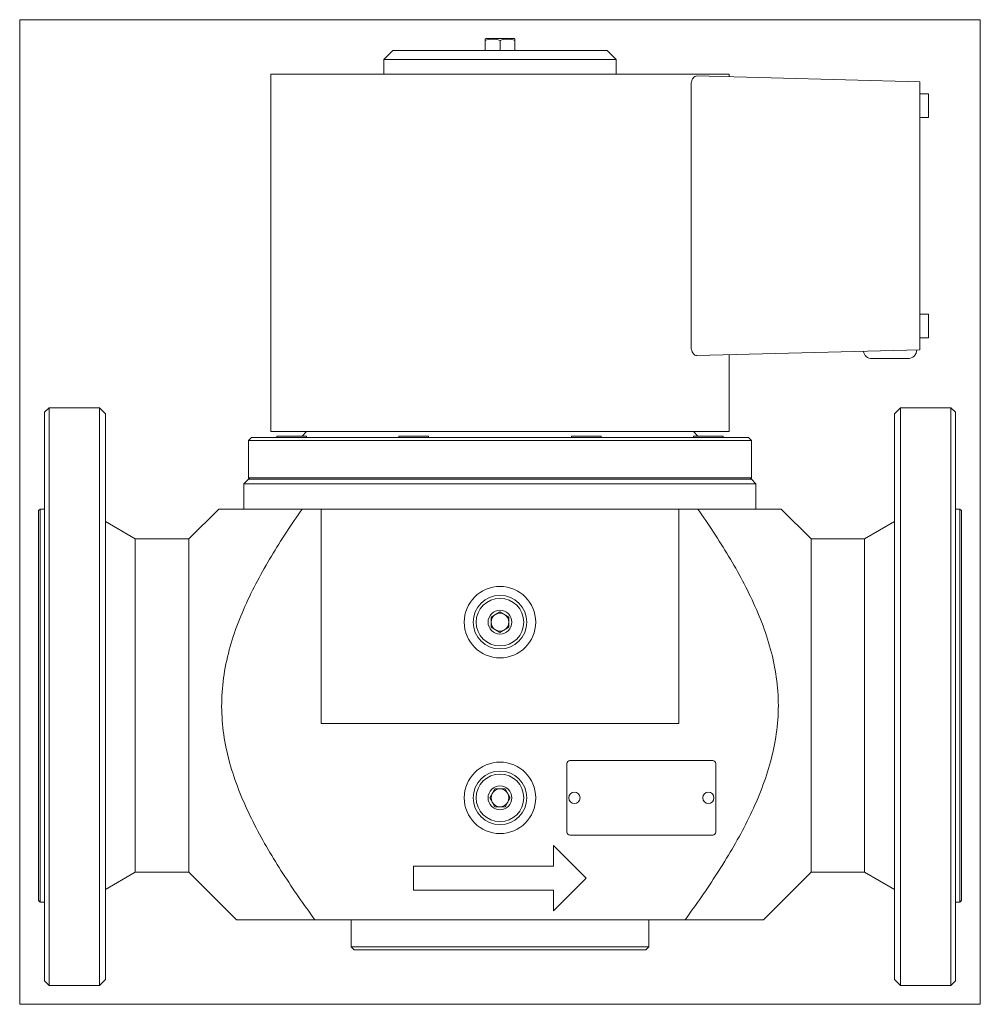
# Model space of a CAD drawing. Extents: x 122 to 445, y 49 to 379.
import ezdxf
from ezdxf.xclip import XClip

# ---------------------------------------------------------------- set-up
doc = ezdxf.new("R2010")
doc.units = 0
doc.header["$LTSCALE"] = 25.4
doc.header["$MEASUREMENT"] = 0
doc.header["$XCLIPFRAME"] = 2
doc.layers.get('0').update_dxf_attribs({"linetype": 'CONTINUOUS'})
for name, color, linetype in [('CEWKA_100', 7, 'CONTINUOUS'), ('K-006GOT_', 7, 'CONTINUOUS'), ('T-026', 7, 'CONTINUOUS'), ('WA_031_01_00_010', 7, 'CONTINUOUS'), ('WA_074_01_00_001', 7, 'CONTINUOUS'), ('WA_091_01_00_005', 7, 'CONTINUOUS'), ('WA_112_01_03B_G_', 7, 'CONTINUOUS'), ('Ś-006M6X12SZEŚC_', 7, 'CONTINUOUS'), ('Ś-027IMBUSM6X18', 7, 'CONTINUOUS')]:
    doc.layers.add(name, color=color, linetype=linetype)

# ---------------------------------------------------------------- blocks, each defined once
blk = doc.blocks.new('SE1')
at = {"layer": 'CEWKA_100', "color": 7, "linetype": 'CONTINUOUS', "lineweight": 0}
for p, q in [((206.33, 360.95), (206.33, 240.95)), ((206.33, 360.95), (360.33, 360.95)), ((360.33, 360.12), (360.33, 360.95)), ((347.54, 269.45), (347.54, 357.45)), ((349.46, 360.4), (424.33, 358.44)), ((424.33, 358.44), (424.33, 355.44)), ((424.33, 271.46), (424.33, 355.44)), ((427.33, 354.44), (424.33, 354.44)), ((427.33, 354.44), (427.33, 346.44)), ((424.33, 346.44), (427.33, 346.44)), ((427.33, 280.44), (424.33, 280.44)), ((427.33, 272.44), (427.33, 280.44)), ((424.33, 272.44), (427.33, 272.44)), ((424.33, 271.46), (424.33, 268.46)), ((424.33, 268.46), (349.46, 266.5)), ((360.33, 240.95), (360.33, 266.79)), ((408.33, 265.46), (420.33, 265.46)), ((206.33, 240.95), (360.33, 240.95))]:
    blk.add_line(p, q, dxfattribs=at)
for centre, start, end in [((408.33, 268.46), 189.6165, 270), ((420.33, 268.46), 270, 359.4242)]:
    blk.add_arc(centre, 3, start, end, dxfattribs=at)
for points, knots in [([(347.54, 357.45), (347.54, 357.67), (347.56, 357.88), (347.62, 358.3), (347.66, 358.5), (347.78, 358.87), (347.85, 359.05), (348, 359.37), (348.09, 359.52), (348.37, 359.9), (348.58, 360.09), (349.01, 360.35), (349.24, 360.41), (349.46, 360.4)], [0, 0, 0, 0, 0.125, 0.125, 0.25, 0.25, 0.375, 0.375, 0.5, 0.5, 0.75, 0.75, 1, 1, 1, 1]), ([(349.46, 266.5), (349.24, 266.5), (349.02, 266.55), (348.69, 266.74), (348.58, 266.82), (348.38, 267.01), (348.28, 267.12), (348.1, 267.38), (348.01, 267.53), (347.85, 267.85), (347.78, 268.02), (347.66, 268.4), (347.62, 268.6), (347.56, 269.01), (347.54, 269.23), (347.54, 269.45)], [0, 0, 0, 0, 0.25, 0.25, 0.375, 0.375, 0.5, 0.5, 0.625, 0.625, 0.75, 0.75, 0.875, 0.875, 1, 1, 1, 1])]:
    blk.add_open_spline(points, degree=3, knots=knots, dxfattribs=at)
at = {"layer": 'K-006GOT_', "color": 7, "linetype": 'CONTINUOUS', "lineweight": 0}
for centre in [(308.33, 117.95), (353.33, 117.95)]:
    blk.add_circle(centre, 1.89, dxfattribs=at)
at = {"layer": 'T-026', "color": 7, "linetype": 'CONTINUOUS', "lineweight": 0}
for p, q in [((305.83, 106.45), (305.83, 129.45)), ((306.83, 130.45), (354.83, 130.45)), ((355.83, 129.45), (355.83, 106.45)), ((354.83, 105.45), (306.83, 105.45))]:
    blk.add_line(p, q, dxfattribs=at)
for centre, start, end in [((306.83, 129.45), 90, 180), ((354.83, 129.45), 0, 90), ((306.83, 106.45), 180, 270), ((354.83, 106.45), 270, 360)]:
    blk.add_arc(centre, 1, start, end, dxfattribs=at)
at = {"layer": 'WA_031_01_00_010', "color": 7, "linetype": 'CONTINUOUS', "lineweight": 0}
for p, q in [((280.33, 178.68), (283.33, 180.41)), ((280.33, 175.22), (280.33, 178.68)), ((283.33, 180.41), (286.33, 178.68)), ((286.33, 178.68), (286.33, 175.22)), ((283.33, 173.49), (280.33, 175.22)), ((286.33, 175.22), (283.33, 173.49)), ((279.87, 117.95), (281.6, 120.95)), ((281.6, 120.95), (285.06, 120.95)), ((285.06, 120.95), (286.8, 117.95)), ((281.6, 114.95), (279.87, 117.95)), ((286.8, 117.95), (285.06, 114.95)), ((285.06, 114.95), (281.6, 114.95))]:
    blk.add_line(p, q, dxfattribs=at)
for centre, radius in [((283.33, 176.95), 9), ((283.33, 176.95), 8), ((283.33, 176.95), 4), ((283.33, 117.95), 9), ((283.33, 117.95), 8), ((283.33, 117.95), 4)]:
    blk.add_circle(centre, radius, dxfattribs=at)
for centre, start, end in [((283.33, 176.95), 120, 180), ((283.33, 176.95), 60, 120), ((283.33, 176.95), 0, 60), ((283.33, 176.95), 180, 240), ((283.33, 176.95), 300, 360), ((283.33, 176.95), 240, 300), ((283.33, 117.95), 150, 210), ((283.33, 117.95), 90, 150), ((283.33, 117.95), 30, 90), ((283.33, 117.95), 330, 30), ((283.33, 117.95), 210, 270), ((283.33, 117.95), 270, 330)]:
    blk.add_arc(centre, 3, start, end, dxfattribs=at)
at = {"layer": 'WA_074_01_00_001', "color": 7, "linetype": 'CONTINUOUS', "lineweight": 0}
for p, q in [((199.83, 238.95), (198.83, 237.95)), ((199.83, 238.95), (366.83, 238.95)), ((218.33, 240.95), (216.83, 239.45)), ((349.83, 239.45), (348.33, 240.95)), ((367.83, 237.95), (366.83, 238.95)), ((198.83, 237.95), (198.83, 225.45)), ((198.83, 237.95), (367.83, 237.95)), ((367.83, 225.45), (367.83, 237.95)), ((198.83, 225.45), (367.83, 225.45)), ((198.83, 225.45), (199.33, 224.95)), ((367.33, 224.95), (367.83, 225.45))]:
    blk.add_line(p, q, dxfattribs=at)
at = {"layer": 'WA_091_01_00_005', "color": 7, "linetype": 'CONTINUOUS', "lineweight": 0}
for p, q in [((247.33, 368.95), (244.33, 365.95)), ((319.33, 368.95), (247.33, 368.95)), ((322.33, 365.95), (319.33, 368.95)), ((244.33, 365.95), (244.33, 360.95)), ((244.33, 365.95), (322.33, 365.95)), ((322.33, 360.95), (322.33, 365.95))]:
    blk.add_line(p, q, dxfattribs=at)
at = {"layer": 'WA_112_01_03B_G_', "color": 7, "linetype": 'CONTINUOUS', "lineweight": 0}
for p, q in [((131.83, 248.95), (130.33, 247.45)), ((131.83, 248.95), (131.83, 54.95)), ((148.83, 248.95), (131.83, 248.95)), ((150.83, 246.95), (148.83, 248.95)), ((148.83, 54.95), (148.83, 248.95)), ((417.83, 248.95), (415.83, 246.95)), ((434.83, 248.95), (417.83, 248.95)), ((417.83, 54.95), (417.83, 248.95)), ((434.83, 248.95), (434.83, 54.95)), ((436.33, 247.45), (434.83, 248.95)), ((130.33, 56.45), (130.33, 247.45)), ((150.83, 56.95), (150.83, 246.95)), ((415.83, 56.95), (415.83, 246.95)), ((436.33, 56.45), (436.33, 247.45)), ((198.83, 224.95), (197.33, 223.45)), ((367.83, 224.95), (198.83, 224.95)), ((369.33, 223.45), (367.83, 224.95)), ((197.33, 223.45), (197.33, 214.95)), ((197.33, 223.45), (369.33, 223.45)), ((369.33, 214.95), (369.33, 223.45)), ((128.83, 214.95), (128.33, 214.45)), ((128.33, 214.45), (128.33, 83.45)), ((128.83, 214.95), (128.83, 82.95)), ((130.33, 214.95), (128.83, 214.95)), ((188.83, 214.95), (178.83, 204.95)), ((216.88, 214.95), (188.83, 214.95)), ((216.88, 214.95), (223.24, 214.95)), ((223.24, 214.95), (343.42, 214.95)), ((223.24, 142.95), (223.24, 214.95)), ((343.42, 142.95), (343.42, 214.95)), ((343.42, 214.95), (349.78, 214.95)), ((349.78, 214.95), (377.83, 214.95)), ((387.83, 204.95), (377.83, 214.95)), ((437.83, 214.95), (436.33, 214.95)), ((438.33, 214.45), (437.83, 214.95)), ((437.83, 214.95), (437.83, 82.95)), ((438.33, 83.45), (438.33, 214.45)), ((160.83, 204.95), (150.83, 210.72)), ((415.83, 210.72), (405.83, 204.95)), ((160.83, 204.95), (160.83, 92.95)), ((178.83, 204.95), (160.83, 204.95)), ((178.83, 204.95), (178.83, 92.95)), ((387.83, 204.95), (387.83, 92.95)), ((405.83, 204.95), (387.83, 204.95)), ((405.83, 92.95), (405.83, 204.95)), ((343.42, 142.95), (223.24, 142.95)), ((301.33, 101.95), (312.33, 90.95)), ((301.33, 94.95), (301.33, 101.95)), ((150.83, 87.18), (160.83, 92.95)), ((160.83, 92.95), (178.83, 92.95)), ((178.83, 92.95), (194.83, 76.95)), ((254.33, 94.95), (301.33, 94.95)), ((254.33, 86.95), (254.33, 94.95)), ((371.83, 76.95), (387.83, 92.95)), ((387.83, 92.95), (405.83, 92.95)), ((405.83, 92.95), (415.83, 87.18)), ((312.33, 90.95), (301.33, 79.95)), ((301.33, 86.95), (254.33, 86.95)), ((301.33, 79.95), (301.33, 86.95)), ((128.33, 83.45), (128.83, 82.95)), ((128.83, 82.95), (130.33, 82.95)), ((436.33, 82.95), (437.83, 82.95)), ((437.83, 82.95), (438.33, 83.45)), ((194.83, 76.95), (221.18, 76.95)), ((221.18, 76.95), (345.48, 76.95)), ((233.33, 76.95), (233.33, 67.95)), ((333.33, 67.95), (333.33, 76.95)), ((345.48, 76.95), (371.83, 76.95)), ((333.33, 67.95), (233.33, 67.95)), ((233.33, 67.95), (234.33, 66.95)), ((234.33, 66.95), (332.33, 66.95)), ((332.33, 66.95), (333.33, 67.95)), ((131.83, 54.95), (130.33, 56.45)), ((148.83, 54.95), (150.83, 56.95)), ((415.83, 56.95), (417.83, 54.95)), ((436.33, 56.45), (434.83, 54.95)), ((148.83, 54.95), (131.83, 54.95)), ((417.83, 54.95), (434.83, 54.95))]:
    blk.add_line(p, q, dxfattribs=at)
for centre in [(283.33, 176.95), (283.33, 117.95)]:
    blk.add_circle(centre, 12, dxfattribs=at)
for points, knots in [([(221.18, 76.95), (217.44, 82.07), (213.81, 87.26), (206.99, 97.87), (203.77, 103.28), (198.03, 114.47), (195.49, 120.25), (192.57, 129.39), (191.75, 132.52), (190.53, 138.77), (190.13, 141.91), (189.76, 148.23), (189.8, 151.41), (190.34, 157.82), (190.84, 161.01), (192.9, 170.35), (195.03, 176.36), (200.26, 188.11), (203.28, 193.69), (209.78, 204.54), (213.26, 209.79), (216.88, 214.95)], [0, 0, 0, 0, 0.125, 0.125, 0.25, 0.25, 0.375, 0.375, 0.4375, 0.4375, 0.5, 0.5, 0.5625, 0.5625, 0.625, 0.625, 0.75, 0.75, 0.875, 0.875, 1, 1, 1, 1]), ([(349.78, 214.95), (353.4, 209.8), (356.87, 204.55), (361.75, 196.43), (363.31, 193.68), (366.29, 188.06), (367.7, 185.19), (371.58, 176.49), (373.7, 170.53), (375.78, 161.23), (376.29, 158.04), (376.85, 151.7), (376.91, 148.53), (376.4, 139.06), (375.13, 132.7), (371.31, 120.6), (368.78, 114.77), (362.96, 103.39), (359.72, 97.93), (352.85, 87.27), (349.23, 82.07), (345.48, 76.95)], [0, 0, 0, 0, 0.125, 0.125, 0.1875, 0.1875, 0.25, 0.25, 0.375, 0.375, 0.4375, 0.4375, 0.5, 0.5, 0.625, 0.625, 0.75, 0.75, 0.875, 0.875, 1, 1, 1, 1])]:
    blk.add_open_spline(points, degree=3, knots=knots, dxfattribs=at)
at = {"layer": 'Ś-006M6X12SZEŚC_', "color": 7, "linetype": 'CONTINUOUS', "lineweight": 0}
for p, q in [((278.63, 372.95), (278.34, 372.78)), ((278.34, 372.34), (278.34, 372.78)), ((278.34, 372.34), (278.34, 368.95)), ((278.63, 372.95), (288.04, 372.95)), ((283.34, 372.34), (283.34, 368.95)), ((288.33, 372.78), (288.04, 372.95)), ((288.33, 372.78), (288.33, 372.33)), ((288.33, 372.33), (288.33, 368.95))]:
    blk.add_line(p, q, dxfattribs=at)
for centre, start, end in [((280.84, 365.52), 69.8527, 110.1241), ((285.83, 365.52), 69.8522, 110.1015)]:
    blk.add_arc(centre, 7.26, start, end, dxfattribs=at)
at = {"layer": 'Ś-027IMBUSM6X18', "color": 7, "linetype": 'CONTINUOUS', "lineweight": 0}
for p, q in [((218.35, 239.45), (208.35, 239.45)), ((208.35, 239.45), (208.35, 238.95)), ((218.35, 238.95), (218.35, 239.45)), ((259.34, 239.45), (249.34, 239.45)), ((249.34, 239.45), (249.34, 238.95)), ((259.34, 238.95), (259.34, 239.45)), ((317.32, 239.45), (307.32, 239.45)), ((307.32, 239.45), (307.32, 238.95)), ((317.32, 238.95), (317.32, 239.45)), ((358.32, 239.45), (348.32, 239.45)), ((348.32, 239.45), (348.32, 238.95)), ((358.32, 238.95), (358.32, 239.45))]:
    blk.add_line(p, q, dxfattribs=at)

msp = doc.modelspace()

# ---------------------------------------------------------------- block references
at = {"color": 0, "lineweight": 0}
ref = msp.add_blockref('SE1', (0, 0), dxfattribs=at)
XClip(ref).set_block_clipping_path([(121.9824615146, 48.6007570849), (444.6824638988, 379.3007458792)])
ref.dxf.unprotected_set("ltscale", 0)

doc.saveas('drawing.dxf')
